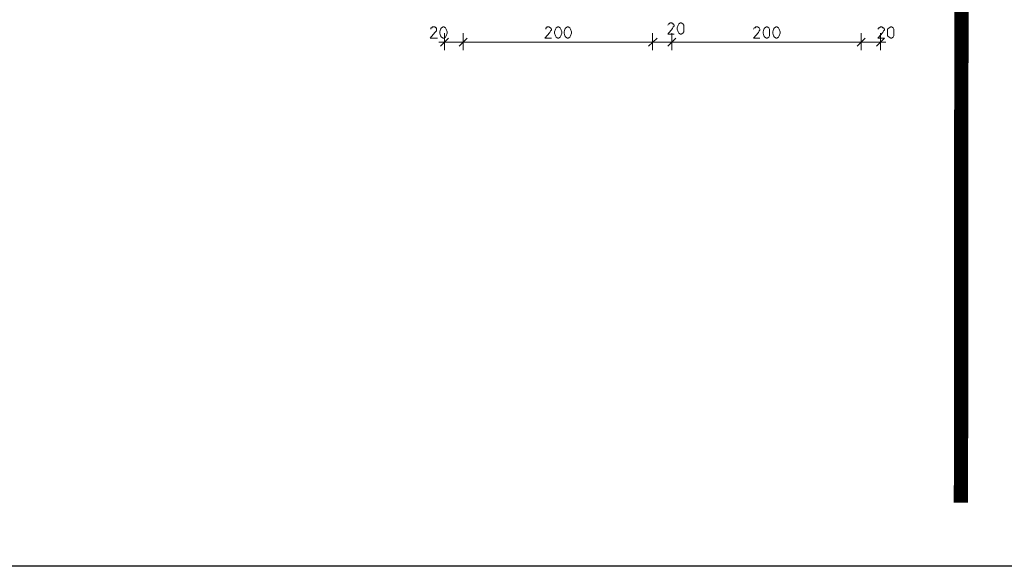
# Model space of a CAD drawing. Header units: millimetres. Extents: x 1 to 17496, y 1 to 30809.
# Tile 223 of 256: x 8773 to 9807, y 26806 to 27379. Entities that reach past the tile are written whole.
import ezdxf

# ---------------------------------------------------------------- set-up
doc = ezdxf.new("R2010")
doc.units = ezdxf.units.MM
doc.linetypes.add('CENTER', pattern=[2, 1.25, -0.25, 0.25, -0.25])
doc.linetypes.add('DASHDOT2', pattern=[0.5, 0.25, -0.125, 0, -0.125])
doc.layers.add('0_Przyz_granicze oddziałów', color=6, linetype='CENTER', lineweight=40)
doc.layers.add('PDF _Geometria', color=7, linetype='Continuous')

msp = doc.modelspace()

# ---------------------------------------------------------------- linework, layer by layer
at = {"layer": '0_Przyz_granicze oddziałów', "linetype": 'DASHDOT2', "lineweight": 53, "ltscale": 500, "const_width": 15}
msp.add_lwpolyline([(9559.4, 30791.7), (9559.4, 29370.2), (9412.1, 29370.2), (9412.1, 29082.1), (9762.1, 29082.1), (9762.1, 27999), (9761.1, 26872.5), (9761.1, 26872.5)], dxfattribs=at)
at = {"layer": 'PDF _Geometria'}
msp.add_lwpolyline([(1887, 30808.7), (14038.1, 30808.7), (14038.1, 26805.9), (1887, 26805.9)], close=True, dxfattribs=at)
at = {"layer": 'PDF _Geometria', "lineweight": 18}
for points in [[(9453.3, 27373.6), (9454.1, 27375.3), (9455, 27375.3), (9455.8, 27376.1), (9457.5, 27376.1), (9458.3, 27375.3), (9459.2, 27375.3), (9460, 27373.6), (9460, 27372.8), (9459.2, 27371.9), (9458.3, 27370.2), (9453.3, 27364.3), (9460, 27364.3)], [(9204.8, 27369.4), (9204.8, 27371.1), (9205.7, 27371.1), (9206.5, 27371.9), (9209, 27371.9), (9209.9, 27371.1), (9210.7, 27371.1), (9210.7, 27367.7), (9209, 27366), (9204, 27360.1), (9211.6, 27360.1)], [(9219.1, 27365.2), (9219.1, 27347.5)], [(9325.3, 27369.4), (9325.3, 27371.1), (9326.1, 27371.1), (9326.9, 27371.9), (9328.6, 27371.9), (9330.3, 27371.1), (9331.2, 27369.4), (9331.2, 27368.5), (9330.3, 27367.7), (9329.5, 27366), (9324.4, 27360.1), (9331.2, 27360.1)], [(9543.4, 27369.4), (9544.2, 27371.1), (9545.1, 27371.1), (9545.9, 27371.9), (9547.6, 27371.9), (9549.3, 27371.1), (9550.1, 27369.4), (9550.1, 27368.5), (9549.3, 27367.7), (9548.5, 27366), (9543.4, 27360.1), (9550.1, 27360.1)], [(9673.9, 27369.4), (9674.8, 27371.1), (9675.6, 27371.1), (9676.5, 27371.9), (9678.2, 27371.9), (9679, 27371.1), (9679.8, 27371.1), (9680.7, 27369.4), (9680.7, 27368.5), (9679.8, 27367.7), (9679, 27366), (9673.9, 27360.1), (9680.7, 27360.1), (9672.3, 27351.7)], [(9676.5, 27347.5), (9676.5, 27365.2)], [(9213.2, 27355.9), (9225, 27355.9), (9232.6, 27355.9), (9244.4, 27355.9), (9431.4, 27355.9), (9444, 27355.9), (9451.6, 27355.9), (9463.4, 27355.9), (9650.4, 27355.9), (9662.2, 27355.9), (9670.6, 27355.9), (9682.4, 27355.9)], [(9223.4, 27360.1), (9214.9, 27351.7)], [(9244.4, 27355.9), (9232.6, 27355.9)], [(9444, 27355.9), (9431.4, 27355.9)], [(9463.4, 27355.9), (9451.6, 27355.9)], [(9662.2, 27355.9), (9650.4, 27355.9)]]:
    msp.add_lwpolyline(points, dxfattribs=at)
for points in [[(9466.8, 27376.1), (9465.1, 27375.3), (9464.2, 27373.6), (9463.4, 27371.1), (9463.4, 27369.4), (9464.2, 27366.9), (9465.1, 27365.2), (9466.8, 27364.3), (9467.6, 27364.3), (9469.3, 27365.2), (9470.1, 27366.9), (9470.1, 27373.6), (9469.3, 27375.3), (9467.6, 27376.1)], [(9217.5, 27371.9), (9215.8, 27371.1), (9214.9, 27369.4), (9214.1, 27366.9), (9214.1, 27365.2), (9214.9, 27362.7), (9215.8, 27361), (9217.5, 27360.1), (9218.3, 27360.1), (9220, 27361), (9220.8, 27362.7), (9221.7, 27365.2), (9221.7, 27366.9), (9220.8, 27369.4), (9220, 27371.1), (9218.3, 27371.9)], [(9238.5, 27347.5), (9238.5, 27365.2)], [(9337.9, 27371.9), (9336.2, 27371.1), (9335.4, 27369.4), (9334.5, 27366.9), (9334.5, 27365.2), (9335.4, 27362.7), (9336.2, 27361), (9337.9, 27360.1), (9338.7, 27360.1), (9340.4, 27361), (9341.3, 27362.7), (9342.1, 27365.2), (9342.1, 27366.9), (9341.3, 27369.4), (9340.4, 27371.1), (9338.7, 27371.9)], [(9348, 27371.9), (9346.3, 27371.1), (9345.5, 27369.4), (9344.6, 27366.9), (9344.6, 27365.2), (9345.5, 27362.7), (9346.3, 27361), (9348, 27360.1), (9348.8, 27360.1), (9350.5, 27361), (9351.4, 27362.7), (9352.2, 27365.2), (9352.2, 27366.9), (9351.4, 27369.4), (9350.5, 27371.1), (9348.8, 27371.9)], [(9437.3, 27347.5), (9437.3, 27365.2)], [(9457.5, 27347.5), (9457.5, 27365.2)], [(9556.9, 27371.9), (9555.2, 27371.1), (9554.3, 27369.4), (9553.5, 27366.9), (9553.5, 27365.2), (9554.3, 27362.7), (9555.2, 27361), (9556.9, 27360.1), (9557.7, 27360.1), (9559.4, 27361), (9560.2, 27362.7), (9560.2, 27369.4), (9559.4, 27371.1), (9557.7, 27371.9)], [(9567, 27371.9), (9565.3, 27371.1), (9564.5, 27369.4), (9563.6, 27366.9), (9563.6, 27365.2), (9564.5, 27362.7), (9565.3, 27361), (9567, 27360.1), (9567.8, 27360.1), (9569.5, 27361), (9570.3, 27362.7), (9571.2, 27365.2), (9571.2, 27366.9), (9570.3, 27369.4), (9569.5, 27371.1), (9567.8, 27371.9)], [(9656.3, 27347.5), (9656.3, 27365.2)], [(9687.4, 27371.9), (9685.7, 27371.1), (9684, 27369.4), (9684, 27362.7), (9685.7, 27361), (9687.4, 27360.1), (9688.3, 27360.1), (9689.9, 27361), (9690.8, 27362.7), (9690.8, 27369.4), (9689.9, 27371.1), (9688.3, 27371.9)], [(9234.3, 27351.7), (9242.7, 27360.1)], [(9433.1, 27351.7), (9442.3, 27360.1)], [(9453.3, 27351.7), (9461.7, 27360.1)], [(9652, 27351.7), (9660.5, 27360.1)]]:
    msp.add_lwpolyline(points, close=True, dxfattribs=at)

doc.saveas('drawing.dxf')
